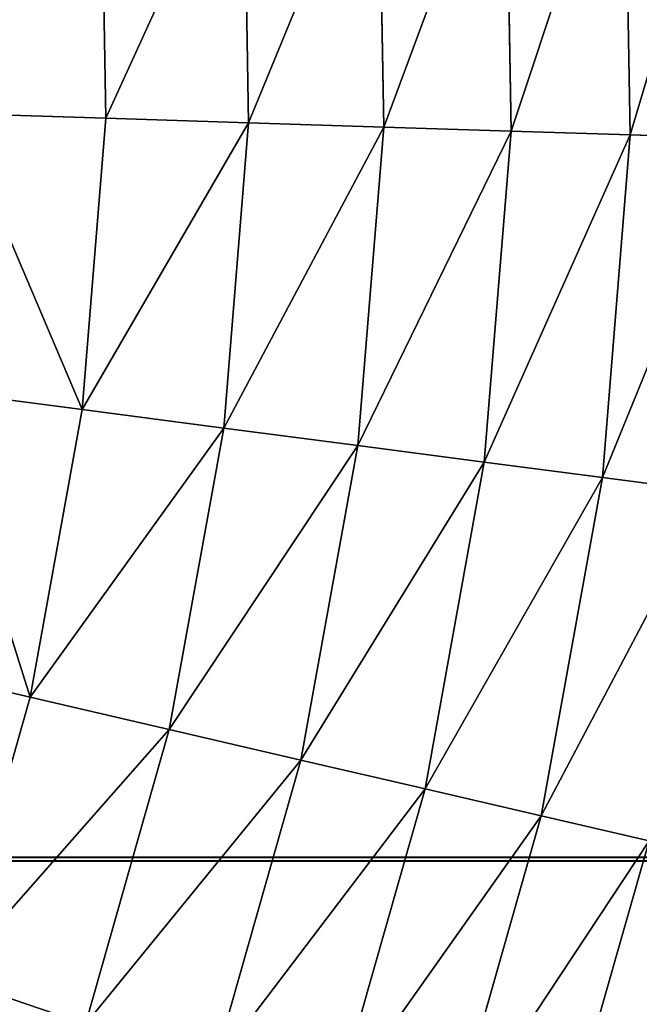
# Model space of a CAD drawing. Extents: x 5 to 965, y 4 to 104.
# Tile 102 of 256: x 89.55 to 96.9, y 41.91 to 53.59. Entities that reach past the tile are written whole.
import ezdxf

# ---------------------------------------------------------------- set-up
doc = ezdxf.new("R2010")
doc.units = 0
doc.layers.get('0').update_dxf_attribs({"color": 13, "linetype": 'CONTINUOUS'})

# ---------------------------------------------------------------- blocks, each defined once
blk = doc.blocks.new('COMPONENT_4')
for p, q in [((91.517, 48.648, 22.161), (91.447, 52.727, 22.161)), ((91.517, 48.648, 77.718), (91.447, 52.727, 77.718)), ((90.103, 48.694, 20.155), (90.035, 52.633, 20.155)), ((90.103, 48.694, 79.725), (90.035, 52.633, 79.725)), ((88.592, 48.742, 18.22), (88.527, 52.533, 18.22)), ((88.592, 48.742, 81.659), (88.527, 52.533, 81.659)), ((86.988, 48.793, 16.362), (86.925, 52.427, 16.362)), ((86.988, 48.793, 83.518), (86.925, 52.427, 83.518)), ((85.294, 48.847, 14.584), (85.235, 52.314, 14.584)), ((85.294, 48.847, 85.295), (85.235, 52.314, 85.295)), ((85.294, 48.847, 14.584), (83.516, 48.904, 12.892)), ((85.294, 48.847, 85.295), (83.516, 48.904, 86.987)), ((85.014, 45.391, 14.584), (85.294, 48.847, 14.584)), ((85.014, 45.391, 85.295), (85.294, 48.847, 85.295)), ((86.988, 48.793, 16.362), (85.294, 48.847, 14.584)), ((86.988, 48.793, 83.518), (85.294, 48.847, 85.295)), ((86.694, 45.171, 16.362), (86.988, 48.793, 16.362)), ((86.694, 45.171, 83.518), (86.988, 48.793, 83.518)), ((88.592, 48.742, 18.22), (86.988, 48.793, 16.362)), ((88.592, 48.742, 81.659), (86.988, 48.793, 83.518)), ((88.285, 44.963, 18.22), (88.592, 48.742, 18.22)), ((88.285, 44.963, 81.659), (88.592, 48.742, 81.659)), ((90.103, 48.694, 20.155), (88.592, 48.742, 18.22)), ((90.103, 48.694, 79.725), (88.592, 48.742, 81.659)), ((89.784, 44.767, 20.155), (90.103, 48.694, 20.155)), ((89.784, 44.767, 79.725), (90.103, 48.694, 79.725)), ((91.517, 48.648, 22.161), (90.103, 48.694, 20.155)), ((91.517, 48.648, 77.718), (90.103, 48.694, 79.725)), ((91.187, 44.583, 22.161), (91.517, 48.648, 22.161)), ((91.187, 44.583, 77.718), (91.517, 48.648, 77.718)), ((92.831, 48.607, 24.235), (91.517, 48.648, 22.161)), ((92.831, 48.607, 75.645), (91.517, 48.648, 77.718)), ((85.014, 45.391, 14.584), (83.249, 45.621, 12.892)), ((85.014, 45.391, 85.295), (83.249, 45.621, 86.987)), ((84.396, 41.978, 14.584), (85.014, 45.391, 14.584)), ((84.396, 41.978, 85.295), (85.014, 45.391, 85.295)), ((86.694, 45.171, 16.362), (85.014, 45.391, 14.584)), ((86.694, 45.171, 83.518), (85.014, 45.391, 85.295)), ((86.046, 41.595, 16.362), (86.694, 45.171, 16.362)), ((86.046, 41.595, 83.518), (86.694, 45.171, 83.518)), ((88.285, 44.963, 18.22), (86.694, 45.171, 16.362)), ((88.285, 44.963, 81.659), (86.694, 45.171, 83.518)), ((87.609, 41.232, 18.22), (88.285, 44.963, 18.22)), ((87.609, 41.232, 81.659), (88.285, 44.963, 81.659)), ((89.784, 44.767, 20.155), (88.285, 44.963, 18.22)), ((89.784, 44.767, 79.725), (88.285, 44.963, 81.659)), ((89.082, 40.89, 20.155), (89.784, 44.767, 20.155)), ((89.082, 40.89, 79.725), (89.784, 44.767, 79.725)), ((91.187, 44.583, 22.161), (89.784, 44.767, 20.155)), ((91.187, 44.583, 77.718), (89.784, 44.767, 79.725)), ((90.46, 40.569, 22.161), (91.187, 44.583, 22.161)), ((90.46, 40.569, 77.718), (91.187, 44.583, 77.718)), ((92.49, 44.413, 24.235), (91.187, 44.583, 22.161)), ((92.49, 44.413, 75.645), (91.187, 44.583, 77.718)), ((84.396, 41.978, 14.584), (82.662, 42.381, 12.892)), ((84.396, 41.978, 85.295), (82.662, 42.381, 86.987)), ((83.446, 38.643, 14.584), (84.396, 41.978, 14.584)), ((83.446, 38.643, 85.295), (84.396, 41.978, 85.295)), ((86.046, 41.595, 16.362), (84.396, 41.978, 14.584)), ((86.046, 41.595, 83.518), (84.396, 41.978, 85.295)), ((85.051, 38.1, 16.362), (86.046, 41.595, 16.362)), ((85.051, 38.1, 83.518), (86.046, 41.595, 83.518)), ((87.609, 41.232, 18.22), (86.046, 41.595, 16.362)), ((87.609, 41.232, 81.659), (86.046, 41.595, 83.518)), ((86.571, 37.585, 18.22), (87.609, 41.232, 18.22)), ((86.571, 37.585, 81.659), (87.609, 41.232, 81.659)), ((89.082, 40.89, 20.155), (87.609, 41.232, 18.22)), ((89.082, 40.89, 79.725), (87.609, 41.232, 81.659)), ((88.003, 37.1, 20.155), (89.082, 40.89, 20.155)), ((88.003, 37.1, 79.725), (89.082, 40.89, 79.725)), ((90.46, 40.569, 22.161), (89.082, 40.89, 20.155)), ((90.46, 40.569, 77.718), (89.082, 40.89, 79.725)), ((89.343, 36.647, 22.161), (90.46, 40.569, 22.161)), ((89.343, 36.647, 77.718), (90.46, 40.569, 77.718)), ((91.74, 40.272, 24.235), (90.46, 40.569, 22.161)), ((91.74, 40.272, 75.645), (90.46, 40.569, 77.718)), ((90.588, 36.225, 24.235), (91.74, 40.272, 24.235)), ((90.588, 36.225, 75.645), (91.74, 40.272, 75.645)), ((83.446, 38.643, 14.584), (85.051, 38.1, 16.362)), ((85.051, 38.1, 83.518), (83.446, 38.643, 85.295))]:
    blk.add_line(p, q)
mesh = blk.add_polyface()
corners = [(91.517, 48.648, 22.161), (92.758, 52.814, 24.235), (92.831, 48.607, 24.235), (91.447, 52.727, 22.161)]
mesh.append_faces([[corners[k] for k in face] for face in [(0, 1, 2), (1, 0, 3)]], dxfattribs={"vtx0": -1})
mesh = blk.add_polyface()
corners = [(92.758, 52.814, 75.645), (91.517, 48.648, 77.718), (92.831, 48.607, 75.645), (91.447, 52.727, 77.718)]
mesh.append_faces([[corners[k] for k in face] for face in [(0, 1, 2), (1, 0, 3)]], dxfattribs={"vtx0": -1})
mesh = blk.add_polyface()
corners = [(90.103, 48.694, 20.155), (91.447, 52.727, 22.161), (91.517, 48.648, 22.161), (90.035, 52.633, 20.155)]
mesh.append_faces([[corners[k] for k in face] for face in [(0, 1, 2), (1, 0, 3)]], dxfattribs={"vtx0": -1})
mesh = blk.add_polyface()
corners = [(91.447, 52.727, 77.718), (90.103, 48.694, 79.725), (91.517, 48.648, 77.718), (90.035, 52.633, 79.725)]
mesh.append_faces([[corners[k] for k in face] for face in [(0, 1, 2), (1, 0, 3)]], dxfattribs={"vtx0": -1})
mesh = blk.add_polyface()
corners = [(88.592, 48.742, 18.22), (90.035, 52.633, 20.155), (90.103, 48.694, 20.155), (88.527, 52.533, 18.22)]
mesh.append_faces([[corners[k] for k in face] for face in [(0, 1, 2), (1, 0, 3)]], dxfattribs={"vtx0": -1})
mesh = blk.add_polyface()
corners = [(90.035, 52.633, 79.725), (88.592, 48.742, 81.659), (90.103, 48.694, 79.725), (88.527, 52.533, 81.659)]
mesh.append_faces([[corners[k] for k in face] for face in [(0, 1, 2), (1, 0, 3)]], dxfattribs={"vtx0": -1})
mesh = blk.add_polyface()
corners = [(86.988, 48.793, 16.362), (88.527, 52.533, 18.22), (88.592, 48.742, 18.22), (86.925, 52.427, 16.362)]
mesh.append_faces([[corners[k] for k in face] for face in [(0, 1, 2), (1, 0, 3)]], dxfattribs={"vtx0": -1})
mesh = blk.add_polyface()
corners = [(88.527, 52.533, 81.659), (86.988, 48.793, 83.518), (88.592, 48.742, 81.659), (86.925, 52.427, 83.518)]
mesh.append_faces([[corners[k] for k in face] for face in [(0, 1, 2), (1, 0, 3)]], dxfattribs={"vtx0": -1})
mesh = blk.add_polyface()
corners = [(85.294, 48.847, 14.584), (86.925, 52.427, 16.362), (86.988, 48.793, 16.362), (85.235, 52.314, 14.584)]
mesh.append_faces([[corners[k] for k in face] for face in [(0, 1, 2), (1, 0, 3)]], dxfattribs={"vtx0": -1})
mesh = blk.add_polyface()
corners = [(86.925, 52.427, 83.518), (85.294, 48.847, 85.295), (86.988, 48.793, 83.518), (85.235, 52.314, 85.295)]
mesh.append_faces([[corners[k] for k in face] for face in [(0, 1, 2), (1, 0, 3)]], dxfattribs={"vtx0": -1})
mesh = blk.add_polyface()
corners = [(85.235, 52.314, 14.584), (83.516, 48.904, 12.892), (83.459, 52.197, 12.892), (85.294, 48.847, 14.584)]
mesh.append_faces([[corners[k] for k in face] for face in [(0, 1, 2), (1, 0, 3)]], dxfattribs={"vtx0": -1})
mesh = blk.add_polyface()
corners = [(83.516, 48.904, 86.987), (85.235, 52.314, 85.295), (83.459, 52.197, 86.987), (85.294, 48.847, 85.295)]
mesh.append_faces([[corners[k] for k in face] for face in [(0, 1, 2), (1, 0, 3)]], dxfattribs={"vtx0": -1})
mesh = blk.add_polyface()
corners = [(83.516, 48.904, 12.892), (85.014, 45.391, 14.584), (83.249, 45.621, 12.892), (85.294, 48.847, 14.584)]
mesh.append_faces([[corners[k] for k in face] for face in [(0, 1, 2), (1, 0, 3)]], dxfattribs={"vtx0": -1})
mesh = blk.add_polyface()
corners = [(85.014, 45.391, 85.295), (83.516, 48.904, 86.987), (83.249, 45.621, 86.987), (85.294, 48.847, 85.295)]
mesh.append_faces([[corners[k] for k in face] for face in [(0, 1, 2), (1, 0, 3)]], dxfattribs={"vtx0": -1})
mesh = blk.add_polyface()
corners = [(85.014, 45.391, 14.584), (86.988, 48.793, 16.362), (86.694, 45.171, 16.362), (85.294, 48.847, 14.584)]
mesh.append_faces([[corners[k] for k in face] for face in [(0, 1, 2), (1, 0, 3)]], dxfattribs={"vtx0": -1})
mesh = blk.add_polyface()
corners = [(86.988, 48.793, 83.518), (85.014, 45.391, 85.295), (86.694, 45.171, 83.518), (85.294, 48.847, 85.295)]
mesh.append_faces([[corners[k] for k in face] for face in [(0, 1, 2), (1, 0, 3)]], dxfattribs={"vtx0": -1})
mesh = blk.add_polyface()
corners = [(86.694, 45.171, 16.362), (88.592, 48.742, 18.22), (88.285, 44.963, 18.22), (86.988, 48.793, 16.362)]
mesh.append_faces([[corners[k] for k in face] for face in [(0, 1, 2), (1, 0, 3)]], dxfattribs={"vtx0": -1})
mesh = blk.add_polyface()
corners = [(88.592, 48.742, 81.659), (86.694, 45.171, 83.518), (88.285, 44.963, 81.659), (86.988, 48.793, 83.518)]
mesh.append_faces([[corners[k] for k in face] for face in [(0, 1, 2), (1, 0, 3)]], dxfattribs={"vtx0": -1})
mesh = blk.add_polyface()
corners = [(88.285, 44.963, 18.22), (90.103, 48.694, 20.155), (89.784, 44.767, 20.155), (88.592, 48.742, 18.22)]
mesh.append_faces([[corners[k] for k in face] for face in [(0, 1, 2), (1, 0, 3)]], dxfattribs={"vtx0": -1})
mesh = blk.add_polyface()
corners = [(90.103, 48.694, 79.725), (88.285, 44.963, 81.659), (89.784, 44.767, 79.725), (88.592, 48.742, 81.659)]
mesh.append_faces([[corners[k] for k in face] for face in [(0, 1, 2), (1, 0, 3)]], dxfattribs={"vtx0": -1})
mesh = blk.add_polyface()
corners = [(89.784, 44.767, 20.155), (91.517, 48.648, 22.161), (91.187, 44.583, 22.161), (90.103, 48.694, 20.155)]
mesh.append_faces([[corners[k] for k in face] for face in [(0, 1, 2), (1, 0, 3)]], dxfattribs={"vtx0": -1})
mesh = blk.add_polyface()
corners = [(91.517, 48.648, 77.718), (89.784, 44.767, 79.725), (91.187, 44.583, 77.718), (90.103, 48.694, 79.725)]
mesh.append_faces([[corners[k] for k in face] for face in [(0, 1, 2), (1, 0, 3)]], dxfattribs={"vtx0": -1})
mesh = blk.add_polyface()
corners = [(91.187, 44.583, 22.161), (92.831, 48.607, 24.235), (92.49, 44.413, 24.235), (91.517, 48.648, 22.161)]
mesh.append_faces([[corners[k] for k in face] for face in [(0, 1, 2), (1, 0, 3)]], dxfattribs={"vtx0": -1})
mesh = blk.add_polyface()
corners = [(92.831, 48.607, 75.645), (91.187, 44.583, 77.718), (92.49, 44.413, 75.645), (91.517, 48.648, 77.718)]
mesh.append_faces([[corners[k] for k in face] for face in [(0, 1, 2), (1, 0, 3)]], dxfattribs={"vtx0": -1})
mesh = blk.add_polyface()
corners = [(83.249, 45.621, 12.892), (84.396, 41.978, 14.584), (82.662, 42.381, 12.892), (85.014, 45.391, 14.584)]
mesh.append_faces([[corners[k] for k in face] for face in [(0, 1, 2), (1, 0, 3)]], dxfattribs={"vtx0": -1})
mesh = blk.add_polyface()
corners = [(84.396, 41.978, 85.295), (83.249, 45.621, 86.987), (82.662, 42.381, 86.987), (85.014, 45.391, 85.295)]
mesh.append_faces([[corners[k] for k in face] for face in [(0, 1, 2), (1, 0, 3)]], dxfattribs={"vtx0": -1})
mesh = blk.add_polyface()
corners = [(84.396, 41.978, 14.584), (86.694, 45.171, 16.362), (86.046, 41.595, 16.362), (85.014, 45.391, 14.584)]
mesh.append_faces([[corners[k] for k in face] for face in [(0, 1, 2), (1, 0, 3)]], dxfattribs={"vtx0": -1})
mesh = blk.add_polyface()
corners = [(86.694, 45.171, 83.518), (84.396, 41.978, 85.295), (86.046, 41.595, 83.518), (85.014, 45.391, 85.295)]
mesh.append_faces([[corners[k] for k in face] for face in [(0, 1, 2), (1, 0, 3)]], dxfattribs={"vtx0": -1})
mesh = blk.add_polyface()
corners = [(86.046, 41.595, 16.362), (88.285, 44.963, 18.22), (87.609, 41.232, 18.22), (86.694, 45.171, 16.362)]
mesh.append_faces([[corners[k] for k in face] for face in [(0, 1, 2), (1, 0, 3)]], dxfattribs={"vtx0": -1})
mesh = blk.add_polyface()
corners = [(88.285, 44.963, 81.659), (86.046, 41.595, 83.518), (87.609, 41.232, 81.659), (86.694, 45.171, 83.518)]
mesh.append_faces([[corners[k] for k in face] for face in [(0, 1, 2), (1, 0, 3)]], dxfattribs={"vtx0": -1})
mesh = blk.add_polyface()
corners = [(87.609, 41.232, 18.22), (89.784, 44.767, 20.155), (89.082, 40.89, 20.155), (88.285, 44.963, 18.22)]
mesh.append_faces([[corners[k] for k in face] for face in [(0, 1, 2), (1, 0, 3)]], dxfattribs={"vtx0": -1})
mesh = blk.add_polyface()
corners = [(89.784, 44.767, 79.725), (87.609, 41.232, 81.659), (89.082, 40.89, 79.725), (88.285, 44.963, 81.659)]
mesh.append_faces([[corners[k] for k in face] for face in [(0, 1, 2), (1, 0, 3)]], dxfattribs={"vtx0": -1})
mesh = blk.add_polyface()
corners = [(89.082, 40.89, 20.155), (91.187, 44.583, 22.161), (90.46, 40.569, 22.161), (89.784, 44.767, 20.155)]
mesh.append_faces([[corners[k] for k in face] for face in [(0, 1, 2), (1, 0, 3)]], dxfattribs={"vtx0": -1})
mesh = blk.add_polyface()
corners = [(91.187, 44.583, 77.718), (89.082, 40.89, 79.725), (90.46, 40.569, 77.718), (89.784, 44.767, 79.725)]
mesh.append_faces([[corners[k] for k in face] for face in [(0, 1, 2), (1, 0, 3)]], dxfattribs={"vtx0": -1})
mesh = blk.add_polyface()
corners = [(90.46, 40.569, 22.161), (92.49, 44.413, 24.235), (91.74, 40.272, 24.235), (91.187, 44.583, 22.161)]
mesh.append_faces([[corners[k] for k in face] for face in [(0, 1, 2), (1, 0, 3)]], dxfattribs={"vtx0": -1})
mesh = blk.add_polyface()
corners = [(92.49, 44.413, 75.645), (90.46, 40.569, 77.718), (91.74, 40.272, 75.645), (91.187, 44.583, 77.718)]
mesh.append_faces([[corners[k] for k in face] for face in [(0, 1, 2), (1, 0, 3)]], dxfattribs={"vtx0": -1})
mesh = blk.add_polyface()
corners = [(82.662, 42.381, 12.892), (83.446, 38.643, 14.584), (81.761, 39.214, 12.892), (84.396, 41.978, 14.584)]
mesh.append_faces([[corners[k] for k in face] for face in [(0, 1, 2), (1, 0, 3)]], dxfattribs={"vtx0": -1})
mesh = blk.add_polyface()
corners = [(83.446, 38.643, 85.295), (82.662, 42.381, 86.987), (81.761, 39.214, 86.987), (84.396, 41.978, 85.295)]
mesh.append_faces([[corners[k] for k in face] for face in [(0, 1, 2), (1, 0, 3)]], dxfattribs={"vtx0": -1})
mesh = blk.add_polyface()
corners = [(83.446, 38.643, 14.584), (86.046, 41.595, 16.362), (85.051, 38.1, 16.362), (84.396, 41.978, 14.584)]
mesh.append_faces([[corners[k] for k in face] for face in [(0, 1, 2), (1, 0, 3)]], dxfattribs={"vtx0": -1})
mesh = blk.add_polyface()
corners = [(86.046, 41.595, 83.518), (83.446, 38.643, 85.295), (85.051, 38.1, 83.518), (84.396, 41.978, 85.295)]
mesh.append_faces([[corners[k] for k in face] for face in [(0, 1, 2), (1, 0, 3)]], dxfattribs={"vtx0": -1})
mesh = blk.add_polyface()
corners = [(85.051, 38.1, 16.362), (87.609, 41.232, 18.22), (86.571, 37.585, 18.22), (86.046, 41.595, 16.362)]
mesh.append_faces([[corners[k] for k in face] for face in [(0, 1, 2), (1, 0, 3)]], dxfattribs={"vtx0": -1})
mesh = blk.add_polyface()
corners = [(87.609, 41.232, 81.659), (85.051, 38.1, 83.518), (86.571, 37.585, 81.659), (86.046, 41.595, 83.518)]
mesh.append_faces([[corners[k] for k in face] for face in [(0, 1, 2), (1, 0, 3)]], dxfattribs={"vtx0": -1})
mesh = blk.add_polyface()
corners = [(86.571, 37.585, 18.22), (89.082, 40.89, 20.155), (88.003, 37.1, 20.155), (87.609, 41.232, 18.22)]
mesh.append_faces([[corners[k] for k in face] for face in [(0, 1, 2), (1, 0, 3)]], dxfattribs={"vtx0": -1})
mesh = blk.add_polyface()
corners = [(89.082, 40.89, 79.725), (86.571, 37.585, 81.659), (88.003, 37.1, 79.725), (87.609, 41.232, 81.659)]
mesh.append_faces([[corners[k] for k in face] for face in [(0, 1, 2), (1, 0, 3)]], dxfattribs={"vtx0": -1})
mesh = blk.add_polyface()
corners = [(88.003, 37.1, 20.155), (90.46, 40.569, 22.161), (89.343, 36.647, 22.161), (89.082, 40.89, 20.155)]
mesh.append_faces([[corners[k] for k in face] for face in [(0, 1, 2), (1, 0, 3)]], dxfattribs={"vtx0": -1})
mesh = blk.add_polyface()
corners = [(90.46, 40.569, 77.718), (88.003, 37.1, 79.725), (89.343, 36.647, 77.718), (89.082, 40.89, 79.725)]
mesh.append_faces([[corners[k] for k in face] for face in [(0, 1, 2), (1, 0, 3)]], dxfattribs={"vtx0": -1})
mesh = blk.add_polyface()
corners = [(89.343, 36.647, 22.161), (91.74, 40.272, 24.235), (90.588, 36.225, 24.235), (90.46, 40.569, 22.161)]
mesh.append_faces([[corners[k] for k in face] for face in [(0, 1, 2), (1, 0, 3)]], dxfattribs={"vtx0": -1})
mesh = blk.add_polyface()
corners = [(91.74, 40.272, 75.645), (89.343, 36.647, 77.718), (90.588, 36.225, 75.645), (90.46, 40.569, 77.718)]
mesh.append_faces([[corners[k] for k in face] for face in [(0, 1, 2), (1, 0, 3)]], dxfattribs={"vtx0": -1})
mesh = blk.add_polyface()
corners = [(90.588, 36.225, 24.235), (92.92, 39.998, 26.37), (91.735, 35.837, 26.37), (91.74, 40.272, 24.235)]
mesh.append_faces([[corners[k] for k in face] for face in [(0, 1, 2), (1, 0, 3)]], dxfattribs={"vtx0": -1})
mesh = blk.add_polyface()
corners = [(92.92, 39.998, 73.51), (90.588, 36.225, 75.645), (91.735, 35.837, 73.51), (91.74, 40.272, 75.645)]
mesh.append_faces([[corners[k] for k in face] for face in [(0, 1, 2), (1, 0, 3)]], dxfattribs={"vtx0": -1})
mesh = blk.add_polyface()
corners = [(83.446, 38.643, 14.584), (83.718, 34.719, 16.362), (82.174, 35.417, 14.584), (85.051, 38.1, 16.362)]
mesh.append_faces([[corners[k] for k in face] for face in [(0, 1, 2), (1, 0, 3)]], dxfattribs={"vtx0": -1})
mesh = blk.add_polyface()
corners = [(83.718, 34.719, 83.518), (83.446, 38.643, 85.295), (82.174, 35.417, 85.295), (85.051, 38.1, 83.518)]
mesh.append_faces([[corners[k] for k in face] for face in [(0, 1, 2), (1, 0, 3)]], dxfattribs={"vtx0": -1})
blk = doc.blocks.new('COMPONENT_5')
blk.add_blockref('COMPONENT_4', (0, 0))
blk = doc.blocks.new('GROUP_9')
blk.add_blockref('COMPONENT_5', (-80, 0))
blk = doc.blocks.new('GROUP_2')
blk.add_line((251.5, 23.097), (1210.5, 23.097))
mesh = blk.add_polyface()
corners = [(1210.5, 25.547, 0.12), (251.5, 23.097), (251.5, 25.547, 0.12), (1210.5, 23.097)]
mesh.append_faces([[corners[k] for k in face] for face in [(0, 1, 2), (1, 0, 3)]], dxfattribs={"vtx0": -1})
mesh = blk.add_polyface()
corners = [(1210.5, 23.097), (251.5, 20.647, 0.12), (251.5, 23.097), (1210.5, 20.647, 0.12)]
mesh.append_faces([[corners[k] for k in face] for face in [(0, 1, 2), (1, 0, 3)]], dxfattribs={"vtx0": -1})
blk = doc.blocks.new('GROUP_14')
blk.add_blockref('GROUP_9', (79.918, 0))
at = {"extrusion": (-3.88578e-16, 1, 5.55112e-17), "yscale": 0.4, "zscale": 0.4, "rotation": 180}
blk.add_blockref('GROUP_2', (251, 119.618, 40.033), dxfattribs=at)

msp = doc.modelspace()

# ---------------------------------------------------------------- block references
msp.add_blockref('GROUP_14', (5.361, 3.573, 2.908))

doc.saveas('drawing.dxf')
